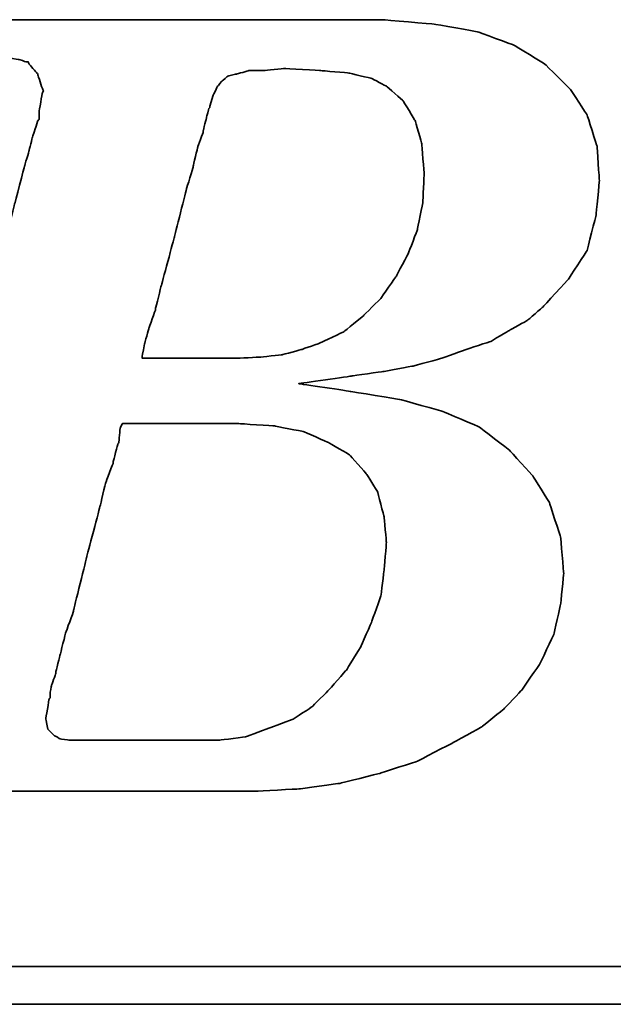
# Model space of a CAD drawing. Header units: millimetres. Extents: x 149 to 539, y -7 to 107.
# Tile 32 of 54: x 432.19 to 434.2, y 28.27 to 31.6. Entities that reach past the tile are written whole.
import ezdxf

# ---------------------------------------------------------------- set-up
doc = ezdxf.new("R2010")
doc.units = ezdxf.units.MM
doc.header["$LTSCALE"] = 0.1
doc.layers.add('DIM', color=4, linetype='CONTINUOUS')
doc.layers.add('layer 1', color=7, linetype='CONTINUOUS')

# ---------------------------------------------------------------- blocks, each defined once
blk = doc.blocks.new('TBI MOTION logo(完整正式版)')
at = {"layer": 'layer 1', "color": 22, "lineweight": 35}
for points, knots in [([(-64.65375, -6.86375), (-64.65375, -6.86375), (-64.84375, -7.29625), (-64.84375, -7.29625), (-64.84375, -7.29625), (-64.84375, -7.29625), (-64.86875, -7.34375), (-64.86875, -7.34375), (-64.86875, -7.34375), (-64.86875, -7.34375), (-64.86875, -7.36875), (-64.86875, -7.36875), (-64.86875, -7.36875), (-64.86875, -7.36875), (-65.15375, -7.65375), (-65.15375, -7.65375), (-65.15375, -7.65375), (-65.15375, -7.65375), (-65.17875, -7.65375), (-65.17875, -7.65375), (-65.17875, -7.65375), (-65.17875, -7.65375), (-65.20375, -7.67875), (-65.20375, -7.67875), (-65.20375, -7.67875), (-65.20375, -7.67875), (-65.58875, -7.87125), (-65.58875, -7.87125), (-65.58875, -7.87125), (-65.58875, -7.87125), (-65.63375, -7.87125), (-65.63375, -7.87125), (-65.63375, -7.87125), (-65.63375, -7.87125), (-65.65875, -7.89375), (-65.65875, -7.89375), (-65.65875, -7.89375), (-65.65875, -7.89375), (-66.09375, -7.94375), (-66.09375, -7.94375), (-66.09375, -7.94375), (-66.09375, -7.94375), (-66.11375, -7.94375), (-66.11375, -7.94375), (-66.11375, -7.94375), (-66.11375, -7.94375), (-66.16375, -7.94375), (-66.16375, -7.94375), (-66.16375, -7.94375), (-66.16375, -7.94375), (-66.30875, -7.94375), (-66.30875, -7.94375), (-66.30875, -7.94375), (-66.30875, -7.94375), (-66.69375, -7.94375), (-66.69375, -7.94375), (-66.69375, -7.94375), (-66.69375, -7.94375), (-67.07375, -7.94375), (-67.07375, -7.94375), (-67.07375, -7.94375), (-67.07375, -7.94375), (-67.12375, -7.94375), (-67.12375, -7.94375), (-67.12375, -7.94375), (-67.12375, -7.94375), (-67.12375, -7.96625), (-67.12375, -7.96625), (-67.12375, -7.96625), (-67.12375, -7.96625), (-67.14875, -7.99125), (-67.14875, -7.99125), (-67.14875, -7.99125), (-67.14875, -7.99125), (-67.24375, -8.34875), (-67.24375, -8.34875), (-67.24375, -8.34875), (-67.24375, -8.34875), (-67.31375, -8.68625), (-67.31375, -8.68625), (-67.31375, -8.68625), (-67.31375, -8.68625), (-67.26875, -8.68625), (-67.26875, -8.68625), (-67.26875, -8.68625), (-67.26875, -8.68625), (-67.07375, -8.68625), (-67.07375, -8.68625), (-67.07375, -8.68625), (-67.07375, -8.68625), (-66.54875, -8.68625), (-66.54875, -8.68625), (-66.54875, -8.68625), (-66.54875, -8.68625), (-65.82625, -8.68625), (-65.82625, -8.68625), (-65.82625, -8.68625), (-65.82625, -8.68625), (-65.01375, -8.68625), (-65.01375, -8.68625), (-65.01375, -8.68625), (-65.01375, -8.68625), (-64.05375, -8.68625), (-64.05375, -8.68625), (-64.05375, -8.68625), (-64.05375, -8.68625), (-62.08375, -8.68625), (-62.08375, -8.68625), (-62.08375, -8.68625), (-62.08375, -8.68625), (-60.06875, -8.68625), (-60.06875, -8.68625), (-60.06875, -8.68625), (-60.06875, -8.68625), (-59.10875, -8.68625), (-59.10875, -8.68625), (-59.10875, -8.68625), (-59.10875, -8.68625), (-58.29375, -8.68625), (-58.29375, -8.68625), (-58.29375, -8.68625), (-58.29375, -8.68625), (-57.57375, -8.68625), (-57.57375, -8.68625), (-57.57375, -8.68625), (-57.57375, -8.68625), (-57.04875, -8.68625), (-57.04875, -8.68625), (-57.04875, -8.68625), (-57.04875, -8.68625), (-56.85375, -8.68625), (-56.85375, -8.68625), (-56.85375, -8.68625), (-56.85375, -8.68625), (-56.70875, -8.68625), (-56.70875, -8.68625), (-56.70875, -8.68625), (-56.70875, -8.68625), (-56.61375, -8.68625), (-56.61375, -8.68625), (-56.61375, -8.68625), (-56.61375, -8.68625), (-56.56875, -8.68625), (-56.56875, -8.68625), (-56.56875, -8.68625), (-56.56875, -8.68625), (-55.65375, -8.63875), (-55.65375, -8.63875), (-55.65375, -8.63875), (-55.65375, -8.63875), (-54.76875, -8.51875), (-54.76875, -8.51875), (-54.76875, -8.51875), (-54.76875, -8.51875), (-53.90375, -8.30375), (-53.90375, -8.30375), (-53.90375, -8.30375), (-53.90375, -8.30375), (-53.08875, -8.03875), (-53.08875, -8.03875), (-53.08875, -8.03875), (-53.08875, -8.03875), (-52.34375, -7.65375), (-52.34375, -7.65375), (-52.34375, -7.65375), (-52.34375, -7.65375), (-51.69875, -7.29625), (-51.69875, -7.29625), (-51.69875, -7.29625), (-51.69875, -7.29625), (-51.21875, -6.91125), (-51.21875, -6.91125), (-51.21875, -6.91125), (-51.21875, -6.91125), (-50.83375, -6.50375), (-50.83375, -6.50375), (-50.83375, -6.50375), (-50.83375, -6.50375), (-50.44875, -5.94875), (-50.44875, -5.94875), (-50.44875, -5.94875), (-50.44875, -5.94875), (-50.13875, -5.30375), (-50.13875, -5.30375), (-50.13875, -5.30375), (-50.13875, -5.30375), (-49.99375, -4.65375), (-49.99375, -4.65375), (-49.99375, -4.65375), (-49.99375, -4.65375), (-49.92375, -3.98375), (-49.92375, -3.98375), (-49.92375, -3.98375), (-49.92375, -3.98375), (-49.99375, -3.19374), (-49.99375, -3.19374), (-49.99375, -3.19374), (-49.99375, -3.19374), (-50.23374, -2.44874), (-50.23374, -2.44874), (-50.23374, -2.44874), (-50.23374, -2.44874), (-50.59375, -1.87374), (-50.59375, -1.87374), (-50.59375, -1.87374), (-50.59375, -1.87374), (-51.09875, -1.31874), (-51.09875, -1.31874), (-51.09875, -1.31874), (-51.09875, -1.31874), (-51.74375, -0.81875), (-51.74375, -0.81875), (-51.74375, -0.81875), (-51.74375, -0.81875), (-52.53875, -0.48125), (-52.53875, -0.48125), (-52.53875, -0.48125), (-52.53875, -0.48125), (-53.47375, -0.21875), (-53.47375, -0.21875), (-53.47375, -0.21875), (-53.47375, -0.21875), (-54.52875, -0.04874), (-54.52875, -0.04874), (-54.52875, -0.04874), (-54.52875, -0.04874), (-55.65375, 0.12125), (-55.65375, 0.12125), (-55.65375, 0.12125), (-55.65375, 0.12125), (-54.50375, 0.28624), (-54.50375, 0.28624), (-54.50375, 0.28624), (-54.50375, 0.28624), (-53.83375, 0.38124), (-53.83375, 0.38124), (-53.83375, 0.38124), (-53.83375, 0.38124), (-53.18375, 0.50125), (-53.18375, 0.50125), (-53.18375, 0.50125), (-53.18375, 0.50125), (-52.55875, 0.66874), (-52.55875, 0.66874), (-52.55875, 0.66874), (-52.55875, 0.66874), (-52.03375, 0.86124), (-52.03375, 0.86124), (-52.03375, 0.86124), (-52.03375, 0.86124), (-51.50374, 1.03124), (-51.50374, 1.03124), (-51.50374, 1.03124), (-51.50374, 1.03124), (-51.09875, 1.27125), (-51.09875, 1.27125), (-51.09875, 1.27125), (-51.09875, 1.27125), (-50.71375, 1.48624), (-50.71375, 1.48624), (-50.71375, 1.48624), (-50.71375, 1.48624), (-50.37625, 1.77625), (-50.37625, 1.77625), (-50.37625, 1.77625), (-50.37625, 1.77625), (-49.82375, 2.37625), (-49.82375, 2.37625), (-49.82375, 2.37625), (-49.82375, 2.37625), (-49.41875, 2.99625), (-49.41875, 2.99625), (-49.41875, 2.99625), (-49.41875, 2.99625), (-49.22375, 3.76625), (-49.22375, 3.76625), (-49.22375, 3.76625), (-49.22375, 3.76625), (-49.15375, 4.50874), (-49.15375, 4.50874), (-49.15375, 4.50874), (-49.15375, 4.50874), (-49.20375, 5.25125), (-49.20375, 5.25125), (-49.20375, 5.25125), (-49.20375, 5.25125), (-49.41875, 5.92625), (-49.41875, 5.92625), (-49.41875, 5.92625), (-49.41875, 5.92625), (-49.77875, 6.47625), (-49.77875, 6.47625), (-49.77875, 6.47625), (-49.77875, 6.47625), (-50.33125, 7.02624), (-50.33125, 7.02624), (-50.33125, 7.02624), (-50.33125, 7.02624), (-51.00125, 7.43625), (-51.00125, 7.43625), (-51.00125, 7.43625), (-51.00125, 7.43625), (-51.79375, 7.72625), (-51.79375, 7.72625), (-51.79375, 7.72625), (-51.79375, 7.72625), (-52.72875, 7.89124), (-52.72875, 7.89124), (-52.72875, 7.89124), (-52.72875, 7.89124), (-53.83375, 7.98625), (-53.83375, 7.98625), (-53.83375, 7.98625), (-53.83375, 7.98625), (-53.92875, 7.98625), (-53.92875, 7.98625), (-53.92875, 7.98625), (-53.92875, 7.98625), (-54.26375, 7.98625), (-54.26375, 7.98625), (-54.26375, 7.98625), (-54.26375, 7.98625), (-54.74375, 7.98625), (-54.74375, 7.98625), (-54.74375, 7.98625), (-54.74375, 7.98625), (-55.36875, 7.98625), (-55.36875, 7.98625), (-55.36875, 7.98625), (-55.36875, 7.98625), (-56.13375, 7.98625), (-56.13375, 7.98625), (-56.13375, 7.98625), (-56.13375, 7.98625), (-56.94875, 7.98625), (-56.94875, 7.98625), (-56.94875, 7.98625), (-56.94875, 7.98625), (-58.77625, 7.98625), (-58.77625, 7.98625), (-58.77625, 7.98625), (-58.77625, 7.98625), (-60.59875, 7.98625), (-60.59875, 7.98625), (-60.59875, 7.98625), (-60.59875, 7.98625), (-61.41375, 7.98625), (-61.41375, 7.98625), (-61.41375, 7.98625), (-61.41375, 7.98625), (-62.17875, 7.98625), (-62.17875, 7.98625), (-62.17875, 7.98625), (-62.17875, 7.98625), (-62.80375, 7.98625), (-62.80375, 7.98625), (-62.80375, 7.98625), (-62.80375, 7.98625), (-63.30625, 7.98625), (-63.30625, 7.98625), (-63.30625, 7.98625), (-63.30625, 7.98625), (-63.57375, 7.98625), (-63.57375, 7.98625), (-63.57375, 7.98625), (-63.57375, 7.98625), (-63.57375, 7.96375), (-63.57375, 7.96375), (-63.57375, 7.96375), (-63.57375, 7.96375), (-63.59875, 7.94125), (-63.59875, 7.94125), (-63.59875, 7.94125), (-63.59875, 7.94125), (-63.69375, 7.55625), (-63.69375, 7.55625), (-63.69375, 7.55625), (-63.69375, 7.55625), (-63.76375, 7.24624), (-63.76375, 7.24624), (-63.76375, 7.24624), (-63.76375, 7.24624), (-63.23875, 7.24624), (-63.23875, 7.24624), (-63.23875, 7.24624), (-63.23875, 7.24624), (-62.75875, 7.24624), (-62.75875, 7.24624), (-62.75875, 7.24624), (-62.75875, 7.24624), (-62.61125, 7.24624), (-62.61125, 7.24624), (-62.61125, 7.24624), (-62.61125, 7.24624), (-62.56625, 7.24624), (-62.56625, 7.24624), (-62.56625, 7.24624), (-62.56625, 7.24624), (-62.22875, 7.24624), (-62.22875, 7.24624), (-62.22875, 7.24624), (-62.22875, 7.24624), (-62.20375, 7.24624), (-62.20375, 7.24624), (-62.20375, 7.24624), (-62.20375, 7.24624), (-62.17875, 7.21875), (-62.17875, 7.21875), (-62.17875, 7.21875), (-62.17875, 7.21875), (-61.96375, 7.17125), (-61.96375, 7.17125), (-61.96375, 7.17125), (-61.96375, 7.17125), (-61.72375, 7.12624), (-61.72375, 7.12624), (-61.72375, 7.12624), (-61.72375, 7.12624), (-61.70375, 7.12624), (-61.70375, 7.12624), (-61.70375, 7.12624), (-61.70375, 7.12624), (-61.55875, 7.07624), (-61.55875, 7.07624), (-61.55875, 7.07624), (-61.55875, 7.07624), (-61.50875, 7.07624), (-61.50875, 7.07624), (-61.50875, 7.07624), (-61.50875, 7.07624), (-61.48375, 7.02624), (-61.48375, 7.02624), (-61.48375, 7.02624), (-61.48375, 7.02624), (-61.31875, 6.83375), (-61.31875, 6.83375), (-61.31875, 6.83375), (-61.31875, 6.83375), (-61.29375, 6.81125), (-61.29375, 6.81125), (-61.29375, 6.81125), (-61.29375, 6.81125), (-61.29375, 6.78625), (-61.29375, 6.78625), (-61.29375, 6.78625), (-61.29375, 6.78625), (-61.19875, 6.50124), (-61.19875, 6.50124), (-61.19875, 6.50124), (-61.19875, 6.50124), (-61.17375, 6.45124), (-61.17375, 6.45124), (-61.17375, 6.45124), (-61.17375, 6.45124), (-61.19875, 6.40625), (-61.19875, 6.40625), (-61.19875, 6.40625), (-61.19875, 6.40625), (-61.26875, 5.99624), (-61.26875, 5.99624), (-61.26875, 5.99624), (-61.26875, 5.99624), (-61.26875, 5.85125), (-61.26875, 5.85125), (-61.26875, 5.85125), (-61.26875, 5.85125), (-61.26875, 5.82625), (-61.26875, 5.82625), (-61.26875, 5.82625), (-61.26875, 5.82625), (-61.29375, 5.80625), (-61.29375, 5.80625), (-61.29375, 5.80625), (-61.29375, 5.80625), (-61.34125, 5.66125), (-61.34125, 5.66125), (-61.34125, 5.66125), (-61.34125, 5.66125), (-61.41375, 5.44625), (-61.41375, 5.44625), (-61.41375, 5.44625), (-61.41375, 5.44625), (-61.48375, 5.15625), (-61.48375, 5.15625), (-61.48375, 5.15625), (-61.48375, 5.15625), (-61.58375, 4.82124), (-61.58375, 4.82124), (-61.58375, 4.82124), (-61.58375, 4.82124), (-61.79875, 4.00375), (-61.79875, 4.00375), (-61.79875, 4.00375), (-61.79875, 4.00375), (-62.05875, 2.99625), (-62.05875, 2.99625), (-62.05875, 2.99625), (-62.05875, 2.99625), (-62.34875, 1.91625), (-62.34875, 1.91625), (-62.34875, 1.91625), (-62.34875, 1.91625), (-62.97375, -0.41124), (-62.97375, -0.41124), (-62.97375, -0.41124), (-62.97375, -0.41124), (-63.59875, -2.75875), (-63.59875, -2.75875), (-63.59875, -2.75875), (-63.59875, -2.75875), (-63.88375, -3.86374), (-63.88375, -3.86374), (-63.88375, -3.86374), (-63.88375, -3.86374), (-64.14875, -4.82374), (-64.14875, -4.82374), (-64.14875, -4.82374), (-64.14875, -4.82374), (-64.36375, -5.64125), (-64.36375, -5.64125), (-64.36375, -5.64125), (-64.36375, -5.64125), (-64.43625, -5.97625), (-64.43625, -5.97625), (-64.43625, -5.97625), (-64.43625, -5.97625), (-64.50875, -6.28625), (-64.50875, -6.28625), (-64.50875, -6.28625), (-64.50875, -6.28625), (-64.50875, -6.30875), (-64.50875, -6.30875), (-64.50875, -6.30875), (-64.50875, -6.30875), (-64.57875, -6.50375), (-64.57875, -6.50375), (-64.57875, -6.50375), (-64.57875, -6.50375), (-64.62875, -6.69625), (-64.62875, -6.69625), (-64.62875, -6.69625), (-64.62875, -6.69625), (-64.62875, -6.76875), (-64.62875, -6.76875), (-64.62875, -6.76875), (-64.62875, -6.76875), (-64.62875, -6.81375), (-64.62875, -6.81375), (-64.62875, -6.81375), (-64.62875, -6.81375), (-64.62875, -6.83875), (-64.62875, -6.83875), (-64.62875, -6.83875), (-64.62875, -6.83875), (-64.65375, -6.86375), (-64.65375, -6.86375)], [0, 0, 0, 0, 0.00719424, 0.00719424, 0.00719424, 0.00719425, 0.01438849, 0.01438849, 0.01438849, 0.0143885, 0.02158273, 0.02158273, 0.02158273, 0.02158274, 0.02877698, 0.02877698, 0.02877698, 0.02877699, 0.03597122, 0.03597122, 0.03597122, 0.03597123, 0.04316547, 0.04316547, 0.04316547, 0.04316548, 0.05035971, 0.05035971, 0.05035971, 0.05035972, 0.05755396, 0.05755396, 0.05755396, 0.05755397, 0.0647482, 0.0647482, 0.0647482, 0.06474821, 0.07194245, 0.07194245, 0.07194245, 0.07194246, 0.07913669, 0.07913669, 0.07913669, 0.0791367, 0.08633094, 0.08633094, 0.08633094, 0.08633095, 0.09352518, 0.09352518, 0.09352518, 0.09352519, 0.10071942, 0.10071942, 0.10071942, 0.10071943, 0.10791367, 0.10791367, 0.10791367, 0.10791368, 0.11510791, 0.11510791, 0.11510791, 0.11510792, 0.12230216, 0.12230216, 0.12230216, 0.12230217, 0.1294964, 0.1294964, 0.1294964, 0.12949641, 0.13669065, 0.13669065, 0.13669065, 0.13669066, 0.14388489, 0.14388489, 0.14388489, 0.1438849, 0.15107914, 0.15107914, 0.15107914, 0.15107915, 0.15827338, 0.15827338, 0.15827338, 0.15827339, 0.16546763, 0.16546763, 0.16546763, 0.16546764, 0.17266187, 0.17266187, 0.17266187, 0.17266188, 0.17985612, 0.17985612, 0.17985612, 0.17985613, 0.18705036, 0.18705036, 0.18705036, 0.18705037, 0.1942446, 0.1942446, 0.1942446, 0.19424461, 0.20143885, 0.20143885, 0.20143885, 0.20143886, 0.20863309, 0.20863309, 0.20863309, 0.2086331, 0.21582734, 0.21582734, 0.21582734, 0.21582735, 0.22302158, 0.22302158, 0.22302158, 0.22302159, 0.23021583, 0.23021583, 0.23021583, 0.23021584, 0.23741007, 0.23741007, 0.23741007, 0.23741008, 0.24460432, 0.24460432, 0.24460432, 0.24460433, 0.25179856, 0.25179856, 0.25179856, 0.25179857, 0.25899281, 0.25899281, 0.25899281, 0.25899282, 0.26618705, 0.26618705, 0.26618705, 0.26618706, 0.27338129, 0.27338129, 0.27338129, 0.2733813, 0.28057554, 0.28057554, 0.28057554, 0.28057555, 0.28776978, 0.28776978, 0.28776978, 0.28776979, 0.29496403, 0.29496403, 0.29496403, 0.29496404, 0.30215827, 0.30215827, 0.30215827, 0.30215828, 0.30935252, 0.30935252, 0.30935252, 0.30935253, 0.31654676, 0.31654676, 0.31654676, 0.31654677, 0.32374101, 0.32374101, 0.32374101, 0.32374102, 0.33093525, 0.33093525, 0.33093525, 0.33093526, 0.3381295, 0.3381295, 0.3381295, 0.33812951, 0.34532374, 0.34532374, 0.34532374, 0.34532375, 0.35251799, 0.35251799, 0.35251799, 0.352518, 0.35971223, 0.35971223, 0.35971223, 0.35971224, 0.36690647, 0.36690647, 0.36690647, 0.36690648, 0.37410072, 0.37410072, 0.37410072, 0.37410073, 0.38129496, 0.38129496, 0.38129496, 0.38129497, 0.38848921, 0.38848921, 0.38848921, 0.38848922, 0.39568345, 0.39568345, 0.39568345, 0.39568346, 0.4028777, 0.4028777, 0.4028777, 0.40287771, 0.41007194, 0.41007194, 0.41007194, 0.41007195, 0.41726619, 0.41726619, 0.41726619, 0.4172662, 0.42446043, 0.42446043, 0.42446043, 0.42446044, 0.43165468, 0.43165468, 0.43165468, 0.43165469, 0.43884892, 0.43884892, 0.43884892, 0.43884893, 0.44604317, 0.44604317, 0.44604317, 0.44604318, 0.45323741, 0.45323741, 0.45323741, 0.45323742, 0.46043165, 0.46043165, 0.46043165, 0.46043166, 0.4676259, 0.4676259, 0.4676259, 0.46762591, 0.47482014, 0.47482014, 0.47482014, 0.47482015, 0.48201439, 0.48201439, 0.48201439, 0.4820144, 0.48920863, 0.48920863, 0.48920863, 0.48920864, 0.49640288, 0.49640288, 0.49640288, 0.49640289, 0.50359712, 0.50359712, 0.50359712, 0.50359713, 0.51079137, 0.51079137, 0.51079137, 0.51079138, 0.51798561, 0.51798561, 0.51798561, 0.51798562, 0.52517986, 0.52517986, 0.52517986, 0.52517987, 0.5323741, 0.5323741, 0.5323741, 0.53237411, 0.53956835, 0.53956835, 0.53956835, 0.53956836, 0.54676259, 0.54676259, 0.54676259, 0.5467626, 0.55395683, 0.55395683, 0.55395683, 0.55395684, 0.56115108, 0.56115108, 0.56115108, 0.56115109, 0.56834532, 0.56834532, 0.56834532, 0.56834533, 0.57553957, 0.57553957, 0.57553957, 0.57553958, 0.58273381, 0.58273381, 0.58273381, 0.58273382, 0.58992806, 0.58992806, 0.58992806, 0.58992807, 0.5971223, 0.5971223, 0.5971223, 0.59712231, 0.60431655, 0.60431655, 0.60431655, 0.60431656, 0.61151079, 0.61151079, 0.61151079, 0.6115108, 0.61870504, 0.61870504, 0.61870504, 0.61870505, 0.62589928, 0.62589928, 0.62589928, 0.62589929, 0.63309353, 0.63309353, 0.63309353, 0.63309354, 0.64028777, 0.64028777, 0.64028777, 0.64028778, 0.64748201, 0.64748201, 0.64748201, 0.64748202, 0.65467626, 0.65467626, 0.65467626, 0.65467627, 0.6618705, 0.6618705, 0.6618705, 0.66187051, 0.66906475, 0.66906475, 0.66906475, 0.66906476, 0.67625899, 0.67625899, 0.67625899, 0.676259, 0.68345324, 0.68345324, 0.68345324, 0.68345325, 0.69064748, 0.69064748, 0.69064748, 0.69064749, 0.69784173, 0.69784173, 0.69784173, 0.69784174, 0.70503597, 0.70503597, 0.70503597, 0.70503598, 0.71223022, 0.71223022, 0.71223022, 0.71223023, 0.71942446, 0.71942446, 0.71942446, 0.71942447, 0.72661871, 0.72661871, 0.72661871, 0.72661872, 0.73381295, 0.73381295, 0.73381295, 0.73381296, 0.74100719, 0.74100719, 0.74100719, 0.7410072, 0.74820144, 0.74820144, 0.74820144, 0.74820145, 0.75539568, 0.75539568, 0.75539568, 0.75539569, 0.76258993, 0.76258993, 0.76258993, 0.76258994, 0.76978417, 0.76978417, 0.76978417, 0.76978418, 0.77697842, 0.77697842, 0.77697842, 0.77697843, 0.78417266, 0.78417266, 0.78417266, 0.78417267, 0.79136691, 0.79136691, 0.79136691, 0.79136692, 0.79856115, 0.79856115, 0.79856115, 0.79856116, 0.8057554, 0.8057554, 0.8057554, 0.80575541, 0.81294964, 0.81294964, 0.81294964, 0.81294965, 0.82014388, 0.82014388, 0.82014388, 0.82014389, 0.82733813, 0.82733813, 0.82733813, 0.82733814, 0.83453237, 0.83453237, 0.83453237, 0.83453238, 0.84172662, 0.84172662, 0.84172662, 0.84172663, 0.84892086, 0.84892086, 0.84892086, 0.84892087, 0.85611511, 0.85611511, 0.85611511, 0.85611512, 0.86330935, 0.86330935, 0.86330935, 0.86330936, 0.8705036, 0.8705036, 0.8705036, 0.87050361, 0.87769784, 0.87769784, 0.87769784, 0.87769785, 0.88489209, 0.88489209, 0.88489209, 0.8848921, 0.89208633, 0.89208633, 0.89208633, 0.89208634, 0.89928058, 0.89928058, 0.89928058, 0.89928059, 0.90647482, 0.90647482, 0.90647482, 0.90647483, 0.91366906, 0.91366906, 0.91366906, 0.91366907, 0.92086331, 0.92086331, 0.92086331, 0.92086332, 0.92805755, 0.92805755, 0.92805755, 0.92805756, 0.9352518, 0.9352518, 0.9352518, 0.93525181, 0.94244604, 0.94244604, 0.94244604, 0.94244605, 0.94964029, 0.94964029, 0.94964029, 0.9496403, 0.95683453, 0.95683453, 0.95683453, 0.95683454, 0.96402878, 0.96402878, 0.96402878, 0.96402879, 0.97122302, 0.97122302, 0.97122302, 0.97122303, 0.97841727, 0.97841727, 0.97841727, 0.97841728, 0.98561151, 0.98561151, 0.98561151, 0.98561152, 0.99280576, 0.99280576, 0.99280576, 0.99280577, 1, 1, 1, 1]), ([(-57.50375, 6.35625), (-57.50375, 6.35625), (-57.57375, 6.11625), (-57.57375, 6.11625), (-57.57375, 6.11625), (-57.57375, 6.11625), (-57.57375, 6.09125), (-57.57375, 6.09125), (-57.57375, 6.09125), (-57.57375, 6.09125), (-57.59875, 6.06625), (-57.59875, 6.06625), (-57.59875, 6.06625), (-57.59875, 6.06625), (-57.64875, 5.87625), (-57.64875, 5.87625), (-57.64875, 5.87625), (-57.64875, 5.87625), (-57.71875, 5.58875), (-57.71875, 5.58875), (-57.71875, 5.58875), (-57.71875, 5.58875), (-57.71875, 5.56625), (-57.71875, 5.56625), (-57.71875, 5.56625), (-57.71875, 5.56625), (-57.83875, 5.23125), (-57.83875, 5.23125), (-57.83875, 5.23125), (-57.83875, 5.23125), (-57.93625, 4.82124), (-57.93625, 4.82124), (-57.93625, 4.82124), (-57.93625, 4.82124), (-57.93625, 4.79624), (-57.93625, 4.79624), (-57.93625, 4.79624), (-57.93625, 4.79624), (-58.07875, 4.34125), (-58.07875, 4.34125), (-58.07875, 4.34125), (-58.07875, 4.34125), (-58.34375, 3.28625), (-58.34375, 3.28625), (-58.34375, 3.28625), (-58.34375, 3.28625), (-58.62875, 2.23124), (-58.62875, 2.23124), (-58.62875, 2.23124), (-58.62875, 2.23124), (-58.74875, 1.75125), (-58.74875, 1.75125), (-58.74875, 1.75125), (-58.74875, 1.75125), (-58.74875, 1.72625), (-58.74875, 1.72625), (-58.74875, 1.72625), (-58.74875, 1.72625), (-58.89375, 1.31625), (-58.89375, 1.31625), (-58.89375, 1.31625), (-58.89375, 1.31625), (-58.98875, 0.98124), (-58.98875, 0.98124), (-58.98875, 0.98124), (-58.98875, 0.98124), (-59.03875, 0.71625), (-59.03875, 0.71625), (-59.03875, 0.71625), (-59.03875, 0.71625), (-59.03875, 0.66874), (-59.03875, 0.66874), (-59.03875, 0.66874), (-59.03875, 0.66874), (-58.91875, 0.66874), (-58.91875, 0.66874), (-58.91875, 0.66874), (-58.91875, 0.66874), (-58.53375, 0.66874), (-58.53375, 0.66874), (-58.53375, 0.66874), (-58.53375, 0.66874), (-58.10375, 0.66874), (-58.10375, 0.66874), (-58.10375, 0.66874), (-58.10375, 0.66874), (-57.66875, 0.66874), (-57.66875, 0.66874), (-57.66875, 0.66874), (-57.66875, 0.66874), (-57.33375, 0.66874), (-57.33375, 0.66874), (-57.33375, 0.66874), (-57.33375, 0.66874), (-57.09375, 0.66874), (-57.09375, 0.66874), (-57.09375, 0.66874), (-57.09375, 0.66874), (-56.99875, 0.66874), (-56.99875, 0.66874), (-56.99875, 0.66874), (-56.99875, 0.66874), (-56.49375, 0.69374), (-56.49375, 0.69374), (-56.49375, 0.69374), (-56.49375, 0.69374), (-56.01375, 0.74374), (-56.01375, 0.74374), (-56.01375, 0.74374), (-56.01375, 0.74374), (-55.58375, 0.86124), (-55.58375, 0.86124), (-55.58375, 0.86124), (-55.58375, 0.86124), (-55.17375, 1.00624), (-55.17375, 1.00624), (-55.17375, 1.00624), (-55.17375, 1.00624), (-54.67375, 1.24625), (-54.67375, 1.24625), (-54.67375, 1.24625), (-54.67375, 1.24625), (-54.26375, 1.58124), (-54.26375, 1.58124), (-54.26375, 1.58124), (-54.26375, 1.58124), (-53.87875, 1.96374), (-53.87875, 1.96374), (-53.87875, 1.96374), (-53.87875, 1.96374), (-53.54375, 2.44625), (-53.54375, 2.44625), (-53.54375, 2.44625), (-53.54375, 2.44625), (-53.27875, 2.95125), (-53.27875, 2.95125), (-53.27875, 2.95125), (-53.27875, 2.95125), (-53.08875, 3.45124), (-53.08875, 3.45124), (-53.08875, 3.45124), (-53.08875, 3.45124), (-52.96875, 4.05124), (-52.96875, 4.05124), (-52.96875, 4.05124), (-52.96875, 4.05124), (-52.94375, 4.65125), (-52.94375, 4.65125), (-52.94375, 4.65125), (-52.94375, 4.65125), (-52.99375, 5.30125), (-52.99375, 5.30125), (-52.99375, 5.30125), (-52.99375, 5.30125), (-53.13875, 5.80625), (-53.13875, 5.80625), (-53.13875, 5.80625), (-53.13875, 5.80625), (-53.39875, 6.23625), (-53.39875, 6.23625), (-53.39875, 6.23625), (-53.39875, 6.23625), (-53.75875, 6.54875), (-53.75875, 6.54875), (-53.75875, 6.54875), (-53.75875, 6.54875), (-54.07375, 6.71625), (-54.07375, 6.71625), (-54.07375, 6.71625), (-54.07375, 6.71625), (-54.57375, 6.83375), (-54.57375, 6.83375), (-54.57375, 6.83375), (-54.57375, 6.83375), (-55.17375, 6.88625), (-55.17375, 6.88625), (-55.17375, 6.88625), (-55.17375, 6.88625), (-55.96875, 6.93125), (-55.96875, 6.93125), (-55.96875, 6.93125), (-55.96875, 6.93125), (-56.39875, 6.88625), (-56.39875, 6.88625), (-56.39875, 6.88625), (-56.39875, 6.88625), (-56.42125, 6.88625), (-56.42125, 6.88625), (-56.42125, 6.88625), (-56.42125, 6.88625), (-56.73375, 6.88625), (-56.73375, 6.88625), (-56.73375, 6.88625), (-56.73375, 6.88625), (-56.99875, 6.81125), (-56.99875, 6.81125), (-56.99875, 6.81125), (-56.99875, 6.81125), (-57.02375, 6.81125), (-57.02375, 6.81125), (-57.02375, 6.81125), (-57.02375, 6.81125), (-57.18875, 6.76625), (-57.18875, 6.76625), (-57.18875, 6.76625), (-57.18875, 6.76625), (-57.30875, 6.66625), (-57.30875, 6.66625), (-57.30875, 6.66625), (-57.30875, 6.66625), (-57.40875, 6.54875), (-57.40875, 6.54875), (-57.40875, 6.54875), (-57.40875, 6.54875), (-57.50375, 6.35625), (-57.50375, 6.35625)], [0, 0, 0, 0, 0.01851852, 0.01851852, 0.01851852, 0.01851853, 0.03703704, 0.03703704, 0.03703704, 0.03703705, 0.05555556, 0.05555556, 0.05555556, 0.05555557, 0.07407407, 0.07407407, 0.07407407, 0.07407408, 0.09259259, 0.09259259, 0.09259259, 0.0925926, 0.11111111, 0.11111111, 0.11111111, 0.11111112, 0.12962963, 0.12962963, 0.12962963, 0.12962964, 0.14814815, 0.14814815, 0.14814815, 0.14814816, 0.16666667, 0.16666667, 0.16666667, 0.16666668, 0.18518519, 0.18518519, 0.18518519, 0.1851852, 0.2037037, 0.2037037, 0.2037037, 0.20370371, 0.22222222, 0.22222222, 0.22222222, 0.22222223, 0.24074074, 0.24074074, 0.24074074, 0.24074075, 0.25925926, 0.25925926, 0.25925926, 0.25925927, 0.27777778, 0.27777778, 0.27777778, 0.27777779, 0.2962963, 0.2962963, 0.2962963, 0.29629631, 0.31481481, 0.31481481, 0.31481481, 0.31481482, 0.33333333, 0.33333333, 0.33333333, 0.33333334, 0.35185185, 0.35185185, 0.35185185, 0.35185186, 0.37037037, 0.37037037, 0.37037037, 0.37037038, 0.38888889, 0.38888889, 0.38888889, 0.3888889, 0.40740741, 0.40740741, 0.40740741, 0.40740742, 0.42592593, 0.42592593, 0.42592593, 0.42592594, 0.44444444, 0.44444444, 0.44444444, 0.44444445, 0.46296296, 0.46296296, 0.46296296, 0.46296297, 0.48148148, 0.48148148, 0.48148148, 0.48148149, 0.5, 0.5, 0.5, 0.50000001, 0.51851852, 0.51851852, 0.51851852, 0.51851853, 0.53703704, 0.53703704, 0.53703704, 0.53703705, 0.55555556, 0.55555556, 0.55555556, 0.55555557, 0.57407407, 0.57407407, 0.57407407, 0.57407408, 0.59259259, 0.59259259, 0.59259259, 0.5925926, 0.61111111, 0.61111111, 0.61111111, 0.61111112, 0.62962963, 0.62962963, 0.62962963, 0.62962964, 0.64814815, 0.64814815, 0.64814815, 0.64814816, 0.66666667, 0.66666667, 0.66666667, 0.66666668, 0.68518519, 0.68518519, 0.68518519, 0.6851852, 0.7037037, 0.7037037, 0.7037037, 0.70370371, 0.72222222, 0.72222222, 0.72222222, 0.72222223, 0.74074074, 0.74074074, 0.74074074, 0.74074075, 0.75925926, 0.75925926, 0.75925926, 0.75925927, 0.77777778, 0.77777778, 0.77777778, 0.77777779, 0.7962963, 0.7962963, 0.7962963, 0.79629631, 0.81481481, 0.81481481, 0.81481481, 0.81481482, 0.83333333, 0.83333333, 0.83333333, 0.83333334, 0.85185185, 0.85185185, 0.85185185, 0.85185186, 0.87037037, 0.87037037, 0.87037037, 0.87037038, 0.88888889, 0.88888889, 0.88888889, 0.8888889, 0.90740741, 0.90740741, 0.90740741, 0.90740742, 0.92592593, 0.92592593, 0.92592593, 0.92592594, 0.94444444, 0.94444444, 0.94444444, 0.94444445, 0.96296296, 0.96296296, 0.96296296, 0.96296297, 0.98148148, 0.98148148, 0.98148148, 0.98148149, 1, 1, 1, 1]), ([(-61.03125, -6.57375), (-61.03125, -6.57375), (-61.03125, -6.67125), (-61.03125, -6.67125), (-61.03125, -6.67125), (-61.03125, -6.67125), (-61.05375, -6.69625), (-61.05375, -6.69625), (-61.05375, -6.69625), (-61.05375, -6.69625), (-61.12375, -7.12875), (-61.12375, -7.12875), (-61.12375, -7.12875), (-61.12375, -7.12875), (-61.07875, -7.34375), (-61.07875, -7.34375), (-61.07875, -7.34375), (-61.07875, -7.34375), (-60.93375, -7.48875), (-60.93375, -7.48875), (-60.93375, -7.48875), (-60.93375, -7.48875), (-60.81375, -7.55625), (-60.81375, -7.55625), (-60.81375, -7.55625), (-60.81375, -7.55625), (-60.62375, -7.58375), (-60.62375, -7.58375), (-60.62375, -7.58375), (-60.62375, -7.58375), (-60.30875, -7.58375), (-60.30875, -7.58375), (-60.30875, -7.58375), (-60.30875, -7.58375), (-59.97375, -7.58375), (-59.97375, -7.58375), (-59.97375, -7.58375), (-59.97375, -7.58375), (-59.87875, -7.58375), (-59.87875, -7.58375), (-59.87875, -7.58375), (-59.87875, -7.58375), (-59.63625, -7.58375), (-59.63625, -7.58375), (-59.63625, -7.58375), (-59.63625, -7.58375), (-58.96875, -7.58375), (-58.96875, -7.58375), (-58.96875, -7.58375), (-58.96875, -7.58375), (-58.29375, -7.58375), (-58.29375, -7.58375), (-58.29375, -7.58375), (-58.29375, -7.58375), (-58.05375, -7.58375), (-58.05375, -7.58375), (-58.05375, -7.58375), (-58.05375, -7.58375), (-57.98375, -7.58375), (-57.98375, -7.58375), (-57.98375, -7.58375), (-57.98375, -7.58375), (-57.35875, -7.58375), (-57.35875, -7.58375), (-57.35875, -7.58375), (-57.35875, -7.58375), (-56.78375, -7.50875), (-56.78375, -7.50875), (-56.78375, -7.50875), (-56.78375, -7.50875), (-56.27875, -7.31875), (-56.27875, -7.31875), (-56.27875, -7.31875), (-56.27875, -7.31875), (-55.77375, -7.12875), (-55.77375, -7.12875), (-55.77375, -7.12875), (-55.77375, -7.12875), (-55.36875, -6.86375), (-55.36875, -6.86375), (-55.36875, -6.86375), (-55.36875, -6.86375), (-55.00875, -6.50375), (-55.00875, -6.50375), (-55.00875, -6.50375), (-55.00875, -6.50375), (-54.62375, -6.06875), (-54.62375, -6.06875), (-54.62375, -6.06875), (-54.62375, -6.06875), (-54.31375, -5.56875), (-54.31375, -5.56875), (-54.31375, -5.56875), (-54.31375, -5.56875), (-54.07375, -5.01625), (-54.07375, -5.01625), (-54.07375, -5.01625), (-54.07375, -5.01625), (-53.87875, -4.46374), (-53.87875, -4.46374), (-53.87875, -4.46374), (-53.87875, -4.46374), (-53.80875, -3.91375), (-53.80875, -3.91375), (-53.80875, -3.91375), (-53.80875, -3.91375), (-53.75875, -3.31375), (-53.75875, -3.31375), (-53.75875, -3.31375), (-53.75875, -3.31375), (-53.80875, -2.75875), (-53.80875, -2.75875), (-53.80875, -2.75875), (-53.80875, -2.75875), (-53.95375, -2.20875), (-53.95375, -2.20875), (-53.95375, -2.20875), (-53.95375, -2.20875), (-54.19375, -1.82625), (-54.19375, -1.82625), (-54.19375, -1.82625), (-54.19375, -1.82625), (-54.55375, -1.41875), (-54.55375, -1.41875), (-54.55375, -1.41875), (-54.55375, -1.41875), (-55.00875, -1.15125), (-55.00875, -1.15125), (-55.00875, -1.15125), (-55.00875, -1.15125), (-55.56125, -0.91375), (-55.56125, -0.91375), (-55.56125, -0.91375), (-55.56125, -0.91375), (-56.18125, -0.79375), (-56.18125, -0.79375), (-56.18125, -0.79375), (-56.18125, -0.79375), (-56.94875, -0.74374), (-56.94875, -0.74374), (-56.94875, -0.74374), (-56.94875, -0.74374), (-56.99875, -0.74374), (-56.99875, -0.74374), (-56.99875, -0.74374), (-56.99875, -0.74374), (-57.09375, -0.74374), (-57.09375, -0.74374), (-57.09375, -0.74374), (-57.09375, -0.74374), (-57.38375, -0.74374), (-57.38375, -0.74374), (-57.38375, -0.74374), (-57.38375, -0.74374), (-57.76875, -0.74374), (-57.76875, -0.74374), (-57.76875, -0.74374), (-57.76875, -0.74374), (-58.24625, -0.74374), (-58.24625, -0.74374), (-58.24625, -0.74374), (-58.24625, -0.74374), (-58.72875, -0.74374), (-58.72875, -0.74374), (-58.72875, -0.74374), (-58.72875, -0.74374), (-59.20875, -0.74374), (-59.20875, -0.74374), (-59.20875, -0.74374), (-59.20875, -0.74374), (-59.46875, -0.74374), (-59.46875, -0.74374), (-59.46875, -0.74374), (-59.46875, -0.74374), (-59.51625, -0.83875), (-59.51625, -0.83875), (-59.51625, -0.83875), (-59.51625, -0.83875), (-59.54375, -1.15125), (-59.54375, -1.15125), (-59.54375, -1.15125), (-59.54375, -1.15125), (-59.56375, -1.17874), (-59.56375, -1.17874), (-59.56375, -1.17874), (-59.56375, -1.17874), (-59.66375, -1.55875), (-59.66375, -1.55875), (-59.66375, -1.55875), (-59.66375, -1.55875), (-59.66375, -1.58375), (-59.66375, -1.58375), (-59.66375, -1.58375), (-59.66375, -1.58375), (-59.82875, -2.01874), (-59.82875, -2.01874), (-59.82875, -2.01874), (-59.82875, -2.01874), (-59.94875, -2.52125), (-59.94875, -2.52125), (-59.94875, -2.52125), (-59.94875, -2.52125), (-60.23875, -3.62375), (-60.23875, -3.62375), (-60.23875, -3.62375), (-60.23875, -3.62375), (-60.52375, -4.77624), (-60.52375, -4.77624), (-60.52375, -4.77624), (-60.52375, -4.77624), (-60.52375, -4.79874), (-60.52375, -4.79874), (-60.52375, -4.79874), (-60.52375, -4.79874), (-60.69125, -5.25375), (-60.69125, -5.25375), (-60.69125, -5.25375), (-60.69125, -5.25375), (-60.81375, -5.73625), (-60.81375, -5.73625), (-60.81375, -5.73625), (-60.81375, -5.73625), (-60.90875, -6.11875), (-60.90875, -6.11875), (-60.90875, -6.11875), (-60.90875, -6.11875), (-60.90875, -6.14375), (-60.90875, -6.14375), (-60.90875, -6.14375), (-60.90875, -6.14375), (-61.00375, -6.40875), (-61.00375, -6.40875), (-61.00375, -6.40875), (-61.00375, -6.40875), (-61.03125, -6.57375), (-61.03125, -6.57375)], [0, 0, 0, 0, 0.01694915, 0.01694915, 0.01694915, 0.01694916, 0.03389831, 0.03389831, 0.03389831, 0.03389832, 0.05084746, 0.05084746, 0.05084746, 0.05084747, 0.06779661, 0.06779661, 0.06779661, 0.06779662, 0.08474576, 0.08474576, 0.08474576, 0.08474577, 0.10169492, 0.10169492, 0.10169492, 0.10169493, 0.11864407, 0.11864407, 0.11864407, 0.11864408, 0.13559322, 0.13559322, 0.13559322, 0.13559323, 0.15254237, 0.15254237, 0.15254237, 0.15254238, 0.16949153, 0.16949153, 0.16949153, 0.16949154, 0.18644068, 0.18644068, 0.18644068, 0.18644069, 0.20338983, 0.20338983, 0.20338983, 0.20338984, 0.22033898, 0.22033898, 0.22033898, 0.22033899, 0.23728814, 0.23728814, 0.23728814, 0.23728815, 0.25423729, 0.25423729, 0.25423729, 0.2542373, 0.27118644, 0.27118644, 0.27118644, 0.27118645, 0.28813559, 0.28813559, 0.28813559, 0.2881356, 0.30508475, 0.30508475, 0.30508475, 0.30508476, 0.3220339, 0.3220339, 0.3220339, 0.32203391, 0.33898305, 0.33898305, 0.33898305, 0.33898306, 0.3559322, 0.3559322, 0.3559322, 0.35593221, 0.37288136, 0.37288136, 0.37288136, 0.37288137, 0.38983051, 0.38983051, 0.38983051, 0.38983052, 0.40677966, 0.40677966, 0.40677966, 0.40677967, 0.42372881, 0.42372881, 0.42372881, 0.42372882, 0.44067797, 0.44067797, 0.44067797, 0.44067798, 0.45762712, 0.45762712, 0.45762712, 0.45762713, 0.47457627, 0.47457627, 0.47457627, 0.47457628, 0.49152542, 0.49152542, 0.49152542, 0.49152543, 0.50847458, 0.50847458, 0.50847458, 0.50847459, 0.52542373, 0.52542373, 0.52542373, 0.52542374, 0.54237288, 0.54237288, 0.54237288, 0.54237289, 0.55932203, 0.55932203, 0.55932203, 0.55932204, 0.57627119, 0.57627119, 0.57627119, 0.5762712, 0.59322034, 0.59322034, 0.59322034, 0.59322035, 0.61016949, 0.61016949, 0.61016949, 0.6101695, 0.62711864, 0.62711864, 0.62711864, 0.62711865, 0.6440678, 0.6440678, 0.6440678, 0.64406781, 0.66101695, 0.66101695, 0.66101695, 0.66101696, 0.6779661, 0.6779661, 0.6779661, 0.67796611, 0.69491525, 0.69491525, 0.69491525, 0.69491526, 0.71186441, 0.71186441, 0.71186441, 0.71186442, 0.72881356, 0.72881356, 0.72881356, 0.72881357, 0.74576271, 0.74576271, 0.74576271, 0.74576272, 0.76271186, 0.76271186, 0.76271186, 0.76271187, 0.77966102, 0.77966102, 0.77966102, 0.77966103, 0.79661017, 0.79661017, 0.79661017, 0.79661018, 0.81355932, 0.81355932, 0.81355932, 0.81355933, 0.83050847, 0.83050847, 0.83050847, 0.83050848, 0.84745763, 0.84745763, 0.84745763, 0.84745764, 0.86440678, 0.86440678, 0.86440678, 0.86440679, 0.88135593, 0.88135593, 0.88135593, 0.88135594, 0.89830508, 0.89830508, 0.89830508, 0.89830509, 0.91525424, 0.91525424, 0.91525424, 0.91525425, 0.93220339, 0.93220339, 0.93220339, 0.9322034, 0.94915254, 0.94915254, 0.94915254, 0.94915255, 0.96610169, 0.96610169, 0.96610169, 0.9661017, 0.98305085, 0.98305085, 0.98305085, 0.98305086, 1, 1, 1, 1]), ([(75.90875, -9.47875), (75.90875, -9.47875), (75.90875, -12.28625), (75.90875, -12.28625), (75.90875, -12.28625), (75.90875, -12.28625), (75.90875, -12.47875), (75.90875, -12.47875), (75.90875, -12.47875), (75.90875, -12.47875), (75.71625, -12.47875), (75.71625, -12.47875), (75.71625, -12.47875), (75.71625, -12.47875), (-88.32875, -12.47875), (-88.32875, -12.47875), (-88.32875, -12.47875), (-88.32875, -12.47875), (-88.32875, -13.29375), (-88.32875, -13.29375), (-88.32875, -13.29375), (-88.32875, -13.29375), (82.89125, -13.29375), (82.89125, -13.29375), (82.89125, -13.29375), (82.89125, -13.29375), (75.90875, -9.47875), (75.90875, -9.47875)], [0, 0, 0, 0, 0.14285714, 0.14285714, 0.14285714, 0.14285715, 0.28571429, 0.28571429, 0.28571429, 0.2857143, 0.42857143, 0.42857143, 0.42857143, 0.42857144, 0.57142857, 0.57142857, 0.57142857, 0.57142858, 0.71428571, 0.71428571, 0.71428571, 0.71428572, 0.85714286, 0.85714286, 0.85714286, 0.85714287, 1, 1, 1, 1])]:
    blk.add_open_spline(points, degree=3, knots=knots, dxfattribs=at)

msp = doc.modelspace()

# ---------------------------------------------------------------- block references
at = {"layer": 'DIM', "color": 7, "xscale": 0.1563722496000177, "yscale": 0.1563722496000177, "zscale": 0.1563722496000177}
msp.add_blockref('TBI MOTION logo(完整正式版)', (441.8387, 30.3475), dxfattribs=at)

doc.saveas('drawing.dxf')
